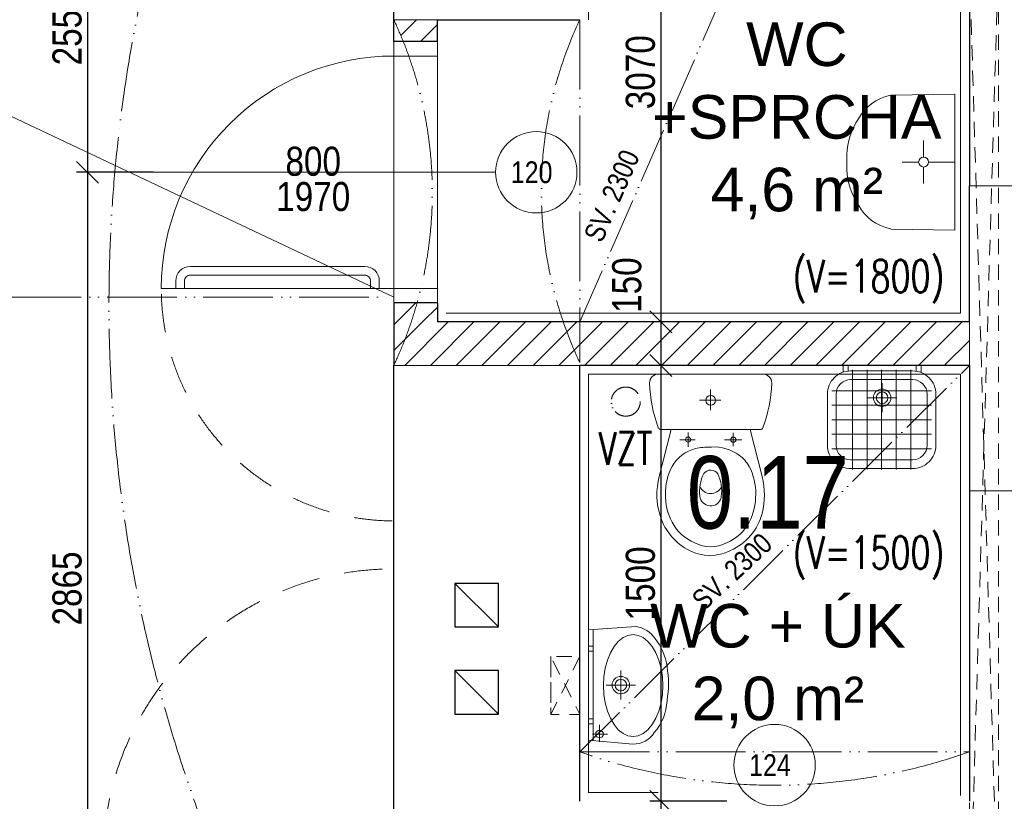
# Model space of a CAD drawing. Header units: millimetres. Extents: x -300958 to -108039, y 30118 to 292543.
# Tile 113 of 256: x -226290 to -222902, y 127265 to 129955. Entities that reach past the tile are written whole.
import ezdxf
from ezdxf.enums import TextEntityAlignment as Align

# ---------------------------------------------------------------- set-up
doc = ezdxf.new("R2010")
doc.units = ezdxf.units.MM
doc.header["$MEASUREMENT"] = 0
doc.linetypes.add('ACAD_ISO05W100', pattern=[33, 24, -3, 0, -3, 0, -3])
doc.linetypes.add('DGN Style 2', pattern=[879.857395, 527.914437, -351.942958])
doc.layers.get('0').update_dxf_attribs({"lineweight": 13})
doc.layers.get('Defpoints').update_dxf_attribs({"color": 3, "lineweight": 13})
for name, color, linetype, lineweight in [('dims', 7, 'Continuous', 9), ('dvere', 7, 'Continuous', 9), ('Materiály', 1, 'Continuous', 13), ('navrh', 1, 'Continuous', 9), ('obklad', 8, 'Continuous', 5), ('popis', 7, 'Continuous', 9), ('PSV', 7, 'Continuous', 13), ('rost', 6, 'Continuous', 0), ('tenka', 7, 'Continuous', 13), ('texts', 3, 'Continuous', 30), ('walls', 7, 'Continuous', 13), ('zarizovaky', 5, 'Continuous', 9), ('zařizovací předměty', 7, 'Continuous', 9)]:
    doc.layers.add(name, color=color, linetype=linetype, lineweight=lineweight)
doc.styles.add('GENERATED_STYLE_8', font='arial.ttf')
doc.styles.get("Standard").update_dxf_attribs({"font": 'txt.shx'})
doc.styles.add('STYLE-0', font='ARIALN.TTF')
doc.styles.add('Style-Arial', font='arial.ttf')
doc.dimstyles.new('arch', dxfattribs={"dimscale": 50, "dimtxt": 2.5, "dimasz": 2.5, "dimexe": 1.25, "dimexo": 0.9, "dimtad": 1, "dimdec": 0, "dimtxsty": 'STYLE-0', "dimblk": 'ARCHTICK', "dimcen": 2.5, "dimadec": 0, "dimazin": 0, "dimtfac": 1, "dimtdec": 0, "dimtmove": 2, "dimatfit": 3, "dimldrblk": 'ARCHTICK', "dimfxl": 0, "dimarcsym": 0})

# ---------------------------------------------------------------- blocks, each defined once
blk = doc.blocks.new('wc_kombi')
at = {"color": 0, "linetype": 'ByBlock', "lineweight": -2}
for p, q in [((0.1775, 0), (-0.1775, 0)), ((0.0002, -0.1237), (0.0002, -0.0524)), ((-0.0347, -0.0898), (0.0384, -0.0898)), ((-0.1356, -0.1907), (-0.1773, -0.3527)), ((-0.1706, -0.1907), (0.1706, -0.1907)), ((0.1357, -0.1907), (-0.1356, -0.1907)), ((-0.0778, -0.2013), (-0.0778, -0.2482)), ((0.0775, -0.2004), (0.0775, -0.2501)), ((0.1773, -0.3527), (0.1357, -0.1907)), ((-0.1078, -0.2257), (-0.0478, -0.2257)), ((0.0534, -0.2257), (0.106, -0.2257)), ((0.0013, -0.2508), (-0.0024, -0.2508)), ((-0.0366, -0.4251), (-0.0367, -0.4214))]:
    blk.add_line(p, q, dxfattribs=at)
for centre, radius in [((0, -0.0898), 0.0171), ((-0.0778, -0.2257), 0.00927), ((0.0775, -0.2252), 0.0089)]:
    blk.add_circle(centre, radius, dxfattribs=at)
for centre, radius, start, end in [((-0.1801, -0.0299), 0.03, 84.9385, 181.5621), ((0.1801, -0.0299), 0.03, 358.4383, 95.0618), ((0.2615, -0.0178), 0.4718, 181.5608, 200.6512), ((-0.2615, -0.0178), 0.4718, 339.3489, 358.4387), ((-0.1706, -0.1807), 0.01, 200.6489, 270.0028), ((0.1706, -0.1807), 0.01, 270, 339.3483), ((-0.0114, -0.3985), 0.148, 86.5055, 126.0101), ((0.006, -0.4465), 0.1958, 76.3604, 91.3715), ((0.0217, -0.3796), 0.1271, 29.404, 76.1254), ((-0.0104, -0.3911), 0.1427, 128.0842, 148.8348), ((0.0459, -0.4104), 0.2012, 152.4237, 180.8026), ((-0.0005, -0.3598), 0.0297, 36.344, 144.2662), ((-0.0371, -0.4083), 0.1924, 358.536, 28.2377), ((0.0816, -0.4165), 0.2666, 166.1457, 193.5616), ((0.1001, -0.402), 0.1382, 154.478, 188.0608), ((-0.0958, -0.404), 0.1343, 353.2317, 27.4086), ((-0.0653, -0.4139), 0.2501, 342.2461, 14.1632), ((-0.0006, -0.3697), 0.0413, 206.767, 336.409), ((0.0659, -0.4119), 0.2212, 180.3296, 206.1001), ((0, -0.4154), 0.0378, 194.8362, 353.2743), ((-0.0346, -0.4193), 0.19, 331.7361, 1.8342), ((0.013, -0.4271), 0.1975, 195.246, 245.7395), ((-0.019, -0.4276), 0.2019, 297.1495, 341.935), ((0.0046, -0.437), 0.1552, 207.7501, 247.4669), ((-0.0065, -0.4349), 0.1579, 292.8858, 331.8972), ((0.0025, -0.4644), 0.1593, 243.6726, 296.3274), ((0, -0.4814), 0.1131, 240.9792, 299.0208)]:
    blk.add_arc(centre, radius, start, end, dxfattribs=at)
blk = doc.blocks.new('umyvadlo_1')
at = {"layer": 'zařizovací předměty'}
for p, q in [((135306.9, 3682.7), (134839.2, 3677.7)), ((134839.2, 3677.7), (134845, 3457.2)), ((135074, 3590.2), (135073.1, 3680.2)), ((135306.9, 3682.7), (135305.9, 3462.1)), ((135057, 3572.8), (135000.3, 3572.2)), ((135091.4, 3573.2), (135148.1, 3573.8)), ((135074.4, 3555.8), (135075, 3499.1)), ((135103.2, 3309.4), (135050.9, 3308.9))]:
    blk.add_line(p, q, dxfattribs=at)
blk.add_arc((135074.2, 3573), 17.2, 180.6147766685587, 180.6147593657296, dxfattribs=at)
for centre, major_axis, start_param, end_param in [((134992.2, 3500.1), (-1.8, 169.1), 1.817828, 2.692319), ((135157.8, 3501.9), (-1.8, 169.1), 3.590866, 4.465357), ((135055.1, 3591.9), (-3, 283.1), 2.606109, 3.113176), ((135092.9, 3592.3), (-3, 283.1), 3.170009, 3.677076)]:
    blk.add_ellipse(centre, major_axis=major_axis, ratio=0.9, start_param=start_param, end_param=end_param, dxfattribs=at)
blk = doc.blocks.new('_ArchTick')
at = {"color": 0, "linetype": 'ByBlock', "flags": 128}
blk.add_lwpolyline([(-0.5, -0.5), (0.5, 0.5)], dxfattribs=at)
blk = doc.blocks.new('*D527')
at = {"layer": 'Defpoints', "color": 0, "linetype": 'Continuous'}
for p in [(-223782.3, 131985), (-224084, 128915), (-223782.3, 128915)]:
    blk.add_point(p, dxfattribs=at)
at = {"layer": 'dims', "color": 0, "linetype": 'Continuous', "lineweight": -2}
for p, q in [((-223857.3, 131985), (-224121.5, 131985)), ((-224084, 131985), (-224084, 128915)), ((-223857.3, 128915), (-224121.5, 128915))]:
    blk.add_line(p, q, dxfattribs=at)
at = {"layer": 'dims', "color": 0, "linetype": 'Continuous', "lineweight": -2, "xscale": 75, "yscale": 75, "zscale": 75}
for p, rotation in [((-224084, 131985), 90), ((-224084, 128915), 270)]:
    blk.add_blockref('_ArchTick', p, dxfattribs=dict(at, rotation=rotation))
at = {"layer": 'dims', "color": 0, "linetype": 'Continuous', "insert": (-224153.8, 129774.2), "char_height": 100, "attachment_point": 5, "rotation": 90, "style": 'STYLE-0'}
blk.add_mtext('3070', dxfattribs=at)
blk = doc.blocks.new('*D528')
at = {"layer": 'Defpoints', "color": 0, "linetype": 'Continuous'}
for p in [(-223782.3, 128765), (-224084, 127265), (-223782.3, 127265)]:
    blk.add_point(p, dxfattribs=at)
at = {"layer": 'dims', "color": 0, "linetype": 'Continuous', "lineweight": -2}
for p, q in [((-223857.3, 128765), (-224121.5, 128765)), ((-224084, 128765), (-224084, 127265)), ((-223857.3, 127265), (-224121.5, 127265))]:
    blk.add_line(p, q, dxfattribs=at)
at = {"layer": 'dims', "color": 0, "linetype": 'Continuous', "lineweight": -2, "xscale": 75, "yscale": 75, "zscale": 75}
for p, rotation in [((-224084, 128765), 90), ((-224084, 127265), 270)]:
    blk.add_blockref('_ArchTick', p, dxfattribs=dict(at, rotation=rotation))
at = {"layer": 'dims', "color": 0, "linetype": 'Continuous', "insert": (-224153.8, 128015), "char_height": 100, "attachment_point": 5, "rotation": 90, "style": 'STYLE-0'}
blk.add_mtext('1500', dxfattribs=at)
blk = doc.blocks.new('*D532')
at = {"layer": 'Defpoints', "color": 0, "linetype": 'Continuous'}
for p in [(-223782.3, 127265), (-224084, 127165), (-223782.3, 127165)]:
    blk.add_point(p, dxfattribs=at)
at = {"layer": 'dims', "color": 0, "linetype": 'Continuous', "lineweight": -2}
for p, q in [((-223857.3, 127265), (-224121.5, 127265)), ((-224084, 127265), (-224084, 127165)), ((-223857.3, 127165), (-224121.5, 127165))]:
    blk.add_line(p, q, dxfattribs=at)
at = {"layer": 'dims', "color": 0, "linetype": 'Continuous', "lineweight": -2, "xscale": 75, "yscale": 75, "zscale": 75}
for p, rotation in [((-224084, 127265), 90), ((-224084, 127165), 270)]:
    blk.add_blockref('_ArchTick', p, dxfattribs=dict(at, rotation=rotation))
at = {"layer": 'dims', "color": 0, "linetype": 'Continuous', "insert": (-224200.7, 127042.7), "char_height": 100, "attachment_point": 5, "rotation": 90, "style": 'STYLE-0'}
blk.add_mtext('100', dxfattribs=at)
blk = doc.blocks.new('*D533')
at = {"layer": 'Defpoints', "color": 0, "linetype": 'Continuous'}
for p in [(-223782.3, 128915), (-224084, 128765), (-223782.3, 128765)]:
    blk.add_point(p, dxfattribs=at)
at = {"layer": 'dims', "color": 0, "linetype": 'Continuous', "lineweight": -2}
for p, q in [((-223857.3, 128915), (-224121.5, 128915)), ((-224084, 128915), (-224084, 128765)), ((-223857.3, 128765), (-224121.5, 128765))]:
    blk.add_line(p, q, dxfattribs=at)
at = {"layer": 'dims', "color": 0, "linetype": 'Continuous', "lineweight": -2, "xscale": 75, "yscale": 75, "zscale": 75}
for p, rotation in [((-224084, 128915), 90), ((-224084, 128765), 270)]:
    blk.add_blockref('_ArchTick', p, dxfattribs=dict(at, rotation=rotation))
at = {"layer": 'dims', "color": 0, "linetype": 'Continuous', "insert": (-224200.7, 129041.5), "char_height": 100, "attachment_point": 5, "rotation": 90, "style": 'STYLE-0'}
blk.add_mtext('150', dxfattribs=at)
blk = doc.blocks.new('*D1452')
at = {"layer": 'Defpoints', "color": 0, "linetype": 'Continuous'}
for p in [(-225754.8, 131985), (-226056.5, 129430), (-225754.8, 129430)]:
    blk.add_point(p, dxfattribs=at)
at = {"layer": 'dims', "color": 0, "linetype": 'Continuous', "lineweight": -2}
for p, q in [((-225829.8, 131985), (-226094, 131985)), ((-226056.5, 131985), (-226056.5, 129430)), ((-225829.8, 129430), (-226094, 129430))]:
    blk.add_line(p, q, dxfattribs=at)
at = {"layer": 'dims', "color": 0, "linetype": 'Continuous', "lineweight": -2, "xscale": 75, "yscale": 75, "zscale": 75}
for p, rotation in [((-226056.5, 131985), 90), ((-226056.5, 129430), 270)]:
    blk.add_blockref('_ArchTick', p, dxfattribs=dict(at, rotation=rotation))
at = {"layer": 'dims', "color": 0, "linetype": 'Continuous', "insert": (-226126.3, 129925.1), "char_height": 100, "attachment_point": 5, "rotation": 90, "style": 'STYLE-0'}
blk.add_mtext('2555', dxfattribs=at)
blk = doc.blocks.new('*D1453')
at = {"layer": 'Defpoints', "color": 0, "linetype": 'Continuous'}
for p in [(-225754.8, 129430), (-226056.5, 126565), (-225754.8, 126565)]:
    blk.add_point(p, dxfattribs=at)
at = {"layer": 'dims', "color": 0, "linetype": 'Continuous', "lineweight": -2}
for p, q in [((-225829.8, 129430), (-226094, 129430)), ((-226056.5, 129430), (-226056.5, 126565)), ((-225829.8, 126565), (-226094, 126565))]:
    blk.add_line(p, q, dxfattribs=at)
at = {"layer": 'dims', "color": 0, "linetype": 'Continuous', "lineweight": -2, "xscale": 75, "yscale": 75, "zscale": 75}
for p, rotation in [((-226056.5, 129430), 90), ((-226056.5, 126565), 270)]:
    blk.add_blockref('_ArchTick', p, dxfattribs=dict(at, rotation=rotation))
at = {"layer": 'dims', "color": 0, "linetype": 'Continuous', "insert": (-226126.3, 127997.5), "char_height": 100, "attachment_point": 5, "rotation": 90, "style": 'STYLE-0'}
blk.add_mtext('2865', dxfattribs=at)

msp = doc.modelspace()

# ---------------------------------------------------------------- hatches: boundary and pattern name
at = {"layer": 'Materiály', "linetype": 'Continuous'}
h = msp.add_hatch(dxfattribs=at)
h.set_pattern_fill('ANSI31', color=256, scale=500, style=0)
edge = h.paths.add_edge_path()
edge.add_spline(control_points=[(-225002.6, 128765), (-224968.3, 128838.2), (-224942.6, 128915)], knot_values=[0.865605, 0.865605, 0.865605, 1, 1, 1], weights=[1, 0.98711, 0.977685], degree=2, periodic=0)
edge.add_line((-224942.6, 128915), (-225002.6, 128915))
edge.add_line((-225002.6, 128915), (-225002.6, 128765))
edge = h.paths.add_edge_path()
edge.add_line((-224362.6, 128765), (-223022.6, 128765))
edge.add_line((-223022.6, 128765), (-223022.6, 128915))
edge.add_line((-223022.6, 128915), (-224362.6, 128915))
edge.add_line((-224362.6, 128915), (-224362.6, 128775))
edge.add_arc((-223114.4, 129365), 1380.6, 199.0225, 205.2991, ccw=False)
edge.add_line((-224419.6, 128915), (-224942.6, 128915))
edge.add_spline(control_points=[(-224942.6, 128915), (-224968.3, 128838.2), (-225002.6, 128765)], knot_values=[0.865605, 0.865605, 0.865605, 1, 1, 1], weights=[0.977685, 0.98711, 1], degree=2, periodic=0)
edge.add_line((-225002.6, 128765), (-224362.6, 128765))
h.paths.add_polyline_path([(-224362.6, 128915), (-224419.6, 128915, 0.027393), (-224362.6, 128775)], flags=17)
h.paths.add_polyline_path([(-224970.1, 129880), (-224852.6, 129880), (-224852.6, 129955), (-225002.6, 129955), (-225002.3, 129954.5), (-225002.1, 129953.9), (-225001.8, 129953.4), (-225001.6, 129952.9), (-225001.4, 129952.3), (-225001.1, 129951.8), (-225000.9, 129951.3), (-225000.6, 129950.8), (-225000.4, 129950.2), (-225000.1, 129949.7), (-224999.9, 129949.2), (-224999.6, 129948.6), (-224999.4, 129948.1), (-224999.1, 129947.6), (-224998.9, 129947), (-224998.7, 129946.5), (-224998.4, 129946), (-224998.2, 129945.5), (-224997.9, 129944.9), (-224997.7, 129944.4), (-224997.4, 129943.9), (-224997.2, 129943.3), (-224996.9, 129942.8), (-224996.7, 129942.3), (-224996.5, 129941.7), (-224996.2, 129941.2), (-224996, 129940.7), (-224995.7, 129940.1), (-224995.5, 129939.6), (-224995.3, 129939.1), (-224995, 129938.5), (-224994.8, 129938), (-224994.5, 129937.5), (-224994.3, 129936.9), (-224994, 129936.4), (-224993.8, 129935.9), (-224993.6, 129935.3), (-224993.3, 129934.8), (-224993.1, 129934.3), (-224992.8, 129933.7), (-224992.6, 129933.2), (-224992.4, 129932.7), (-224992.1, 129932.1), (-224991.9, 129931.6), (-224991.6, 129931.1), (-224991.4, 129930.5), (-224991.2, 129930), (-224990.9, 129929.5), (-224990.7, 129928.9), (-224990.5, 129928.4), (-224990.2, 129927.8), (-224990, 129927.3), (-224989.7, 129926.8), (-224989.5, 129926.2), (-224989.3, 129925.7), (-224989, 129925.2), (-224988.8, 129924.6), (-224988.6, 129924.1), (-224988.3, 129923.6), (-224988.1, 129923), (-224987.9, 129922.5), (-224987.6, 129921.9), (-224987.4, 129921.4), (-224987.2, 129920.9), (-224986.9, 129920.3), (-224986.7, 129919.8), (-224986.4, 129919.3), (-224986.2, 129918.7), (-224986, 129918.2), (-224985.7, 129917.6), (-224985.5, 129917.1), (-224985.3, 129916.6), (-224985, 129916), (-224984.8, 129915.5), (-224984.6, 129914.9), (-224984.3, 129914.4), (-224984.1, 129913.9), (-224983.9, 129913.3), (-224983.7, 129912.8), (-224983.4, 129912.2), (-224983.2, 129911.7), (-224983, 129911.2), (-224982.7, 129910.6), (-224982.5, 129910.1), (-224982.3, 129909.5), (-224982, 129909), (-224981.8, 129908.5), (-224981.6, 129907.9), (-224981.3, 129907.4), (-224981.1, 129906.8), (-224980.9, 129906.3), (-224980.7, 129905.7), (-224980.4, 129905.2), (-224980.2, 129904.7), (-224980, 129904.1), (-224979.7, 129903.6), (-224979.5, 129903), (-224979.3, 129902.5), (-224979.1, 129901.9), (-224978.8, 129901.4), (-224978.6, 129900.9), (-224978.4, 129900.3), (-224978.2, 129899.8), (-224977.9, 129899.2), (-224977.7, 129898.7), (-224977.5, 129898.1), (-224977.2, 129897.6), (-224977, 129897.1), (-224976.8, 129896.5), (-224976.6, 129896), (-224976.3, 129895.4), (-224976.1, 129894.9), (-224975.9, 129894.3), (-224975.7, 129893.8), (-224975.4, 129893.2), (-224975.2, 129892.7), (-224975, 129892.1), (-224974.8, 129891.6), (-224974.6, 129891.1), (-224974.3, 129890.5), (-224974.1, 129890), (-224973.9, 129889.4), (-224973.7, 129888.9), (-224973.4, 129888.3), (-224973.2, 129887.8), (-224973, 129887.2), (-224972.8, 129886.7), (-224972.5, 129886.1), (-224972.3, 129885.6), (-224972.1, 129885), (-224971.9, 129884.5), (-224971.7, 129883.9), (-224971.4, 129883.4), (-224971.2, 129882.9), (-224971, 129882.3), (-224970.8, 129881.8), (-224970.6, 129881.2), (-224970.3, 129880.7), (-224970.1, 129880.1)])
h.paths.add_polyline_path([(-225002.6, 129955), (-224987.7, 129922.1), (-224987.9, 129922.5), (-224988.1, 129923), (-224988.3, 129923.6), (-224988.6, 129924.1), (-224988.8, 129924.6), (-224989, 129925.2), (-224989.3, 129925.7), (-224989.5, 129926.2), (-224989.7, 129926.8), (-224990, 129927.3), (-224990.2, 129927.8), (-224990.5, 129928.4), (-224990.7, 129928.9), (-224990.9, 129929.5), (-224991.2, 129930), (-224991.4, 129930.5), (-224991.6, 129931.1), (-224991.9, 129931.6), (-224992.1, 129932.1), (-224992.4, 129932.7), (-224992.6, 129933.2), (-224992.8, 129933.7), (-224993.1, 129934.3), (-224993.3, 129934.8), (-224993.6, 129935.3), (-224993.8, 129935.9), (-224994, 129936.4), (-224994.3, 129936.9), (-224994.5, 129937.5), (-224994.8, 129938), (-224995, 129938.5), (-224995.3, 129939.1), (-224995.5, 129939.6), (-224995.7, 129940.1), (-224996, 129940.7), (-224996.2, 129941.2), (-224996.5, 129941.7), (-224996.7, 129942.3), (-224996.9, 129942.8), (-224997.2, 129943.3), (-224997.4, 129943.9), (-224997.7, 129944.4), (-224997.9, 129944.9), (-224998.2, 129945.5), (-224998.4, 129946), (-224998.7, 129946.5), (-224998.9, 129947), (-224999.1, 129947.6), (-224999.4, 129948.1), (-224999.6, 129948.6), (-224999.9, 129949.2), (-225000.1, 129949.7), (-225000.4, 129950.2), (-225000.6, 129950.8), (-225000.9, 129951.3), (-225001.1, 129951.8), (-225001.4, 129952.3), (-225001.6, 129952.9), (-225001.8, 129953.4), (-225002.1, 129953.9), (-225002.3, 129954.5)])
h.paths.add_polyline_path([(-224987.7, 129922.1), (-224973.6, 129888.6), (-224973.7, 129888.9), (-224973.9, 129889.4), (-224974.1, 129890), (-224974.3, 129890.5), (-224974.6, 129891.1), (-224974.8, 129891.6), (-224975, 129892.1), (-224975.2, 129892.7), (-224975.4, 129893.2), (-224975.7, 129893.8), (-224975.9, 129894.3), (-224976.1, 129894.9), (-224976.3, 129895.4), (-224976.6, 129896), (-224976.8, 129896.5), (-224977, 129897.1), (-224977.2, 129897.6), (-224977.5, 129898.1), (-224977.7, 129898.7), (-224977.9, 129899.2), (-224978.2, 129899.8), (-224978.4, 129900.3), (-224978.6, 129900.9), (-224978.8, 129901.4), (-224979.1, 129901.9), (-224979.3, 129902.5), (-224979.5, 129903), (-224979.7, 129903.6), (-224980, 129904.1), (-224980.2, 129904.7), (-224980.4, 129905.2), (-224980.7, 129905.7), (-224980.9, 129906.3), (-224981.1, 129906.8), (-224981.3, 129907.4), (-224981.6, 129907.9), (-224981.8, 129908.5), (-224982, 129909), (-224982.3, 129909.5), (-224982.5, 129910.1), (-224982.7, 129910.6), (-224983, 129911.2), (-224983.2, 129911.7), (-224983.4, 129912.2), (-224983.7, 129912.8), (-224983.9, 129913.3), (-224984.1, 129913.9), (-224984.3, 129914.4), (-224984.6, 129914.9), (-224984.8, 129915.5), (-224985, 129916), (-224985.3, 129916.6), (-224985.5, 129917.1), (-224985.7, 129917.6), (-224986, 129918.2), (-224986.2, 129918.7), (-224986.4, 129919.3), (-224986.7, 129919.8), (-224986.9, 129920.3), (-224987.2, 129920.9), (-224987.4, 129921.4), (-224987.6, 129921.9)])
h.paths.add_polyline_path([(-224973.6, 129888.6), (-224960.2, 129854.7), (-224960.3, 129854.7), (-224960.5, 129855.3), (-224960.7, 129855.8), (-224960.9, 129856.4), (-224961.1, 129856.9), (-224961.3, 129857.5), (-224961.5, 129858.1), (-224961.7, 129858.6), (-224962, 129859.2), (-224962.2, 129859.7), (-224962.4, 129860.3), (-224962.6, 129860.8), (-224962.8, 129861.4), (-224963, 129861.9), (-224963.2, 129862.5), (-224963.4, 129863), (-224963.6, 129863.6), (-224963.9, 129864.1), (-224964.1, 129864.7), (-224964.3, 129865.2), (-224964.5, 129865.8), (-224964.7, 129866.3), (-224964.9, 129866.9), (-224965.1, 129867.5), (-224965.4, 129868), (-224965.6, 129868.6), (-224965.8, 129869.1), (-224966, 129869.7), (-224966.2, 129870.2), (-224966.4, 129870.8), (-224966.6, 129871.3), (-224966.9, 129871.9), (-224967.1, 129872.4), (-224967.3, 129873), (-224967.5, 129873.5), (-224967.7, 129874.1), (-224967.9, 129874.6), (-224968.2, 129875.2), (-224968.4, 129875.7), (-224968.6, 129876.3), (-224968.8, 129876.8), (-224969, 129877.4), (-224969.3, 129877.9), (-224969.5, 129878.5), (-224969.7, 129879), (-224969.9, 129879.6), (-224970.1, 129880.1), (-224970.3, 129880.7), (-224970.6, 129881.2), (-224970.8, 129881.8), (-224971, 129882.3), (-224971.2, 129882.9), (-224971.4, 129883.4), (-224971.7, 129883.9), (-224971.9, 129884.5), (-224972.1, 129885), (-224972.3, 129885.6), (-224972.5, 129886.1), (-224972.8, 129886.7), (-224973, 129887.2), (-224973.2, 129887.8), (-224973.4, 129888.3)])
h.paths.add_polyline_path([(-224947.8, 129820.1), (-224946, 129815), (-224946, 129815), (-224946.2, 129815.6), (-224946.4, 129816.1), (-224946.6, 129816.7), (-224946.8, 129817.2), (-224946.9, 129817.8), (-224947.1, 129818.4), (-224947.3, 129818.9), (-224947.5, 129819.5), (-224947.7, 129820.1)])
h.paths.add_polyline_path([(-224960.2, 129854.6), (-224947.8, 129820.2), (-224947.9, 129820.6), (-224948.1, 129821.2), (-224948.3, 129821.8), (-224948.5, 129822.3), (-224948.7, 129822.9), (-224948.9, 129823.4), (-224949.1, 129824), (-224949.3, 129824.6), (-224949.5, 129825.1), (-224949.7, 129825.7), (-224949.9, 129826.2), (-224950.1, 129826.8), (-224950.3, 129827.4), (-224950.5, 129827.9), (-224950.7, 129828.5), (-224950.9, 129829.1), (-224951.1, 129829.6), (-224951.3, 129830.2), (-224951.5, 129830.7), (-224951.7, 129831.3), (-224951.9, 129831.9), (-224952.1, 129832.4), (-224952.3, 129833), (-224952.5, 129833.5), (-224952.7, 129834.1), (-224952.9, 129834.7), (-224953.1, 129835.2), (-224953.3, 129835.8), (-224953.5, 129836.3), (-224953.7, 129836.9), (-224953.9, 129837.5), (-224954.1, 129838), (-224954.3, 129838.6), (-224954.5, 129839.1), (-224954.7, 129839.7), (-224954.9, 129840.2), (-224955.1, 129840.8), (-224955.3, 129841.4), (-224955.5, 129841.9), (-224955.7, 129842.5), (-224955.9, 129843), (-224956.1, 129843.6), (-224956.3, 129844.2), (-224956.5, 129844.7), (-224956.7, 129845.3), (-224957, 129845.8), (-224957.2, 129846.4), (-224957.4, 129846.9), (-224957.6, 129847.5), (-224957.8, 129848.1), (-224958, 129848.6), (-224958.2, 129849.2), (-224958.4, 129849.7), (-224958.6, 129850.3), (-224958.8, 129850.8), (-224959, 129851.4), (-224959.2, 129851.9), (-224959.4, 129852.5), (-224959.6, 129853.1), (-224959.9, 129853.6), (-224960.1, 129854.2)])
h = msp.add_hatch(dxfattribs=at)
h.set_pattern_fill('ANSI31', color=256, scale=500, style=0)
edge = h.paths.add_edge_path()
edge.add_spline(control_points=[(-224942.6, 128915), (-224931.8, 128947.2), (-224922.6, 128980)], knot_values=[0.809897, 0.809897, 0.809897, 0.865605, 0.865605, 0.865605], weights=[0.977685, 0.973778, 0.970466], degree=2, periodic=0)
edge.add_line((-224922.6, 128980), (-225002.6, 128980))
edge.add_line((-225002.6, 128980), (-225002.6, 128915))
edge.add_line((-225002.6, 128915), (-224942.6, 128915))
edge = h.paths.add_edge_path(flags=17)
edge.add_line((-224852.6, 128980), (-224922.6, 128980))
edge.add_spline(control_points=[(-224922.6, 128980), (-224931.8, 128947.2), (-224942.6, 128915)], knot_values=[0.809897, 0.809897, 0.809897, 0.865605, 0.865605, 0.865605], weights=[0.970466, 0.973778, 0.977685], degree=2, periodic=0)
edge.add_line((-224942.6, 128915), (-224852.6, 128915))
edge.add_line((-224852.6, 128915), (-224852.6, 128980))

# ---------------------------------------------------------------- linework, layer by layer
at = {"layer": 'dvere', "linetype": 'Continuous'}
for p, q in [((-224852.6, 129880), (-225002.6, 129880)), ((-224852.6, 129830), (-225002.6, 129830)), ((-224652.6, 129430), (-225839.9, 129430)), ((-225002.6, 129030), (-224852.6, 129030))]:
    msp.add_line(p, q, dxfattribs=at)
at = {"layer": 'dvere', "linetype": 'Continuous', "flags": 128}
msp.add_lwpolyline([(-225002.6, 129030), (-225802.6, 129030), (-225002.6, 129030), (-225802.6, 129030, -0.414214), (-225002.6, 129830)], format="xyb", dxfattribs=at)
at = {"layer": 'dvere', "linetype": 'DGN Style 2', "ltscale": 0.25, "flags": 128}
for points in [[(-225002.6, 129030), (-225802.6, 129030), (-225002.6, 129030), (-225802.6, 129030, 0.414214), (-225002.6, 128230)], [(-225002.6, 127065), (-226002.6, 127065), (-225002.6, 127065), (-226002.6, 127065, -0.414087), (-225002.6, 128065)]]:
    msp.add_lwpolyline(points, format="xyb", dxfattribs=at)
at = {"layer": 'navrh', "linetype": 'Continuous', "lineweight": 30}
for p, q in [((-225002.6, 129880), (-225002.6, 129955)), ((-224852.6, 129880), (-224852.6, 129955)), ((-224852.6, 129880), (-225002.6, 129880)), ((-225002.6, 128980), (-225002.6, 128765)), ((-224852.6, 128980), (-225002.6, 128980)), ((-224852.6, 128980), (-224852.6, 128915)), ((-223022.6, 128915), (-224852.6, 128915)), ((-223022.6, 128765), (-224362.6, 128765))]:
    msp.add_line(p, q, dxfattribs=at)
at = {"layer": 'obklad', "linetype": 'Continuous'}
for p, q in [((-223052.6, 128945), (-224822.6, 128945)), ((-223052.6, 128735), (-224332.6, 128735)), ((-224332.6, 128735), (-224332.6, 127295)), ((-223052.6, 128735), (-223052.6, 127285)), ((-224332.6, 127295), (-224092.6, 127295))]:
    msp.add_line(p, q, dxfattribs=at)
at = {"layer": 'obklad', "linetype": 'Continuous', "flags": 128}
msp.add_lwpolyline([(-223052.6, 128945), (-223052.6, 131955), (-224332.6, 131955), (-224332.6, 129955)], dxfattribs=at)
at = {"layer": 'PSV', "linetype": 'Continuous', "lineweight": 0}
for centre in [(-224512.5, 129430), (-223692.6, 127389.4)]:
    msp.add_circle(centre, 140.1, dxfattribs=at)
at = {"layer": 'rost', "linetype": 'ACAD_ISO05W100', "lineweight": 0, "ltscale": 8}
for p, q in [((-224362.6, 128915), (-223022.6, 131985)), ((-224362.6, 127435), (-223022.6, 128765))]:
    msp.add_line(p, q, dxfattribs=at)
at = {"layer": 'tenka', "linetype": 'Continuous'}
for p, q in [((-224852.6, 129955), (-225002.6, 129955)), ((-225002.6, 129880), (-225002.6, 128980)), ((-224852.6, 128980), (-224852.6, 129880)), ((-223022.6, 128765), (-223022.6, 128915)), ((-225002.6, 128765), (-224362.6, 128765))]:
    msp.add_line(p, q, dxfattribs=at)
at = {"layer": 'tenka', "linetype": 'ACAD_ISO05W100', "ltscale": 10}
for p, q in [((-224362.6, 129955), (-224362.6, 128775)), ((-224362.6, 127435), (-223022.6, 127435))]:
    msp.add_line(p, q, dxfattribs=at)
at = {"layer": 'tenka', "linetype": 'DGN Style 2'}
for p, q in [((-222872.6, 129383.6), (-223022.6, 129383.6)), ((-222872.6, 128333.6), (-223022.6, 128333.6))]:
    msp.add_line(p, q, dxfattribs=at)
at = {"layer": 'tenka', "linetype": 'DGN Style 2', "ltscale": 0.1, "flags": 128}
for points in [[(-223022.6, 132085), (-223022.6, 126795), (-222922.6, 126795), (-222922.6, 132085)], [(-224462.6, 127763.4), (-224462.6, 127563.4), (-224362.6, 127563.4), (-224362.6, 127763.4)]]:
    msp.add_lwpolyline(points, close=True, dxfattribs=at)
at = {"layer": 'tenka', "linetype": 'ACAD_ISO05W100', "ltscale": 10, "flags": 128}
for points in [[(-225002.6, 131985, 0.325581), (-225002.6, 125965)], [(-224362.6, 129955, 0.224435), (-224362.6, 128775)], [(-223022.6, 127435, -0.171111), (-224362.6, 127435)]]:
    msp.add_lwpolyline(points, format="xyb", dxfattribs=at)
at = {"layer": 'tenka', "linetype": 'DGN Style 2', "ltscale": 0.1, "flags": 128}
for points in [[(-222922.6, 130165), (-223022.6, 126795), (-223022.6, 130165), (-222922.6, 126795)], [(-224362.6, 127763.4), (-224462.6, 127563.4), (-224462.6, 127763.4), (-224362.6, 127563.4)]]:
    msp.add_lwpolyline(points, dxfattribs=at)
at = {"layer": 'tenka', "linetype": 'Continuous', "flags": 128}
msp.add_lwpolyline([(-226927.6, 129910), (-225002.6, 129000)], dxfattribs=at)
at = {"layer": 'tenka', "linetype": 'ACAD_ISO05W100', "ltscale": 10}
msp.add_rational_spline([(-225002.6, 129955), (-224723.7, 129360), (-225002.6, 128765)], [1, 0.904089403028, 1], degree=2, dxfattribs=at)
at = {"layer": 'walls', "linetype": 'Continuous', "lineweight": 30}
for p, q in [((-223022.6, 131985), (-223022.6, 129383.6)), ((-224852.6, 129955), (-224362.6, 129955)), ((-223022.6, 128915), (-223022.6, 129383.6)), ((-224362.6, 128915), (-224512.6, 128915)), ((-225002.6, 127165), (-225002.6, 128765)), ((-224362.6, 127265), (-224362.6, 128765)), ((-223022.6, 128765), (-223022.6, 127265)), ((-224792.6, 128015), (-224642.6, 127865)), ((-224792.6, 127715), (-224642.6, 127565))]:
    msp.add_line(p, q, dxfattribs=at)
at = {"layer": 'walls', "linetype": 'Continuous', "lineweight": 30, "flags": 128}
for points in [[(-225002.6, 129955), (-225002.6, 131985)], [(-225002.6, 128765), (-225002.6, 128765)]]:
    msp.add_lwpolyline(points, dxfattribs=at)
for points in [[(-224642.6, 127865), (-224642.6, 128015), (-224792.6, 128015), (-224792.6, 127865)], [(-224642.6, 127565), (-224642.6, 127715), (-224792.6, 127715), (-224792.6, 127565)]]:
    msp.add_lwpolyline(points, close=True, dxfattribs=at)
at = {"layer": 'zarizovaky', "linetype": 'Continuous', "lineweight": 0, "flags": 128}
for points in [[(-225052.6, 129030.9), (-225052.6, 129055.9, 0.414214), (-225102.6, 129105.9), (-225702.6, 129105.9, 0.414214), (-225752.6, 129055.9), (-225752.6, 129030), (-225752.6, 129030)], [(-225082.6, 129030.9), (-225082.6, 129055.9, 0.414214), (-225102.6, 129075.9), (-225702.6, 129075.9, 0.414214), (-225722.6, 129055.9), (-225722.6, 129030)]]:
    msp.add_lwpolyline(points, format="xyb", dxfattribs=at)
at = {"layer": 'zařizovací předměty', "linetype": 'ACAD_ISO05W100', "ltscale": 10}
msp.add_line((-232592.6, 129000), (-225002.6, 129000), dxfattribs=at)
at = {"layer": 'zařizovací předměty', "linetype": 'ByBlock'}
for p, q in [((-223456.5, 128765), (-223456.5, 128742.1)), ((-223188.7, 128765), (-223456.5, 128765)), ((-223439.2, 128765), (-223439.2, 128745.8)), ((-223205.9, 128765), (-223205.9, 128745.4)), ((-223188.7, 128765), (-223188.7, 128740.8)), ((-223322.6, 128703.9), (-223322.6, 128603.9)), ((-223272.6, 128653.9), (-223372.6, 128653.9)), ((-224316.5, 127856.1), (-224316.5, 127473.6)), ((-224332.6, 127798.9), (-224316.5, 127798.9)), ((-224332.6, 127781.6), (-224316.5, 127781.6)), ((-224221.5, 127715), (-224221.5, 127615)), ((-224271.5, 127665), (-224171.5, 127665)), ((-224332.6, 127548.3), (-224316.5, 127548.3)), ((-224332.6, 127531.1), (-224316.5, 127531.1)), ((-224295, 127469.5), (-224295, 127527.8)), ((-224318.7, 127496.5), (-224266.9, 127496.5))]:
    msp.add_line(p, q, dxfattribs=at)
at = {"layer": 'zařizovací předměty', "linetype": 'Continuous'}
for p, q in [((-223424.4, 128749.8), (-223424.4, 128406.7)), ((-223374.4, 128749.8), (-223374.4, 128406.7)), ((-223324.4, 128749.8), (-223324.4, 128406.7)), ((-223274.4, 128749.8), (-223274.4, 128406.7)), ((-223224.4, 128749.8), (-223224.4, 128406.7)), ((-223152.9, 128678.2), (-223495.9, 128678.2)), ((-223152.9, 128628.2), (-223495.9, 128628.2)), ((-223152.9, 128578.2), (-223495.9, 128578.2)), ((-223152.9, 128528.2), (-223495.9, 128528.2)), ((-223152.9, 128478.2), (-223495.9, 128478.2))]:
    msp.add_line(p, q, dxfattribs=at)
at = {"layer": 'zařizovací předměty', "linetype": 'ByBlock'}
for points in [[(-223217.9, 128746.3), (-223430.9, 128746.3, 0.414214), (-223510.9, 128666.3), (-223510.9, 128490.1, 0.414214), (-223430.9, 128410.1), (-223217.9, 128410.1, 0.414214), (-223137.9, 128490.1), (-223137.9, 128666.3, 0.414214)], [(-223217.9, 128716.3), (-223430.9, 128716.3, 0.414214), (-223480.9, 128666.3), (-223480.9, 128490.1, 0.414214), (-223430.9, 128440.1), (-223217.9, 128440.1, 0.414214), (-223167.9, 128490.1), (-223167.9, 128666.3, 0.414214)], [(-224332.6, 127855), (-224169.2, 127866.9, -0.206315), (-224104.2, 127825.9, -0.131058), (-224062.7, 127728.7, -0.084511), (-224062.7, 127611, -0.173487), (-224106.4, 127502, -0.27073), (-224180.4, 127462), (-224332.6, 127475)]]:
    msp.add_lwpolyline(points, format="xyb", close=True, dxfattribs=at)
msp.add_lwpolyline([(-224179.3, 127488), (-224197, 127490.6), (-224214.1, 127498.5), (-224230.2, 127511.5), (-224244.8, 127529), (-224257.4, 127550.6), (-224267.5, 127575.7), (-224275.1, 127603.4), (-224279.7, 127632.9), (-224281.2, 127663.4), (-224279.7, 127693.9), (-224275.1, 127723.4), (-224267.5, 127751.1), (-224257.4, 127776.2), (-224244.8, 127797.8), (-224230.2, 127815.4), (-224214.1, 127828.3), (-224197, 127836.2), (-224179.3, 127838.9), (-224161.5, 127836.2), (-224144.4, 127828.3), (-224128.3, 127815.4), (-224113.7, 127797.8), (-224101.1, 127776.2), (-224091, 127751.1), (-224083.4, 127723.4), (-224078.8, 127693.9), (-224077.3, 127663.4), (-224078.8, 127632.9), (-224083.4, 127603.4), (-224091, 127575.7), (-224101.1, 127550.6), (-224113.7, 127529), (-224128.3, 127511.5), (-224144.4, 127498.5), (-224161.5, 127490.6), (-224179.3, 127488)], close=True, dxfattribs=at)
at = {"layer": 'zařizovací předměty', "linetype": 'ACAD_ISO05W100', "lineweight": 0, "ltscale": 5}
msp.add_circle((-224204.6, 128640.5), 50, dxfattribs=at)
at = {"layer": 'zařizovací předměty', "linetype": 'ByBlock'}
for centre, radius in [((-223322.6, 128653.9), 30), ((-223322.6, 128653.9), 20), ((-224221.5, 127665), 30), ((-224221.5, 127665), 20), ((-224295, 127496.5), 13.1)]:
    msp.add_circle(centre, radius, dxfattribs=at)

# ---------------------------------------------------------------- block references
at = {"layer": 'zařizovací předměty', "linetype": 'Continuous', "lineweight": 0, "rotation": 269.3852406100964}
msp.add_blockref('umyvadlo_1', (-225303.3, 264569.8), dxfattribs=at)
at = {"layer": 'zařizovací předměty', "linetype": 'Continuous', "extrusion": (0, 0, -1), "xscale": 1000, "yscale": 1000, "zscale": 1000}
msp.add_blockref('wc_kombi', (223912.6, 128735), dxfattribs=at)

# ---------------------------------------------------------------- texts
at = {"layer": 'dvere', "linetype": 'Continuous', "insert": (-225279.9, 129406.4), "char_height": 100, "attachment_point": 5, "line_spacing_factor": 0.72871, "style": 'STYLE-0'}
msp.add_mtext('800\\P1970', dxfattribs=at)
at = {"layer": 'obklad', "linetype": 'Continuous', "char_height": 112, "attachment_point": 4, "rotation": 0.0012, "line_spacing_factor": 0.765173, "style": 'Style-Arial'}
for s, insert in [('\\A1;{\\Fromans|c238;\\W0.7143; \\P(V=1800)}', (-223629.8, 129125.3)), ('\\A1;{\\Fromans|c238;\\W0.7143; \\P(V=1500)}', (-223629.8, 128174))]:
    msp.add_mtext(s, dxfattribs=dict(at, insert=insert))
at = {"layer": 'popis', "linetype": 'Continuous', "lineweight": 0, "char_height": 150, "width": 1303.837, "attachment_point": 2, "style": 'GENERATED_STYLE_8'}
for s, insert in [('WC +SPRCHA\\P4,6 m²', (-223616.1, 129945.5)), ('WC + ÚK\\P2,0 m²', (-223681.3, 127944.2))]:
    msp.add_mtext(s, dxfattribs=dict(at, insert=insert))
at = {"layer": 'PSV', "linetype": 'Continuous', "lineweight": 0, "style": 'STYLE-0'}
for s, p in [('120', (-224528.5, 129430)), ('124', (-223708.5, 127389.4))]:
    msp.add_text(s, height=75, dxfattribs=at).set_placement(p, align=Align.MIDDLE_CENTER)
at = {"layer": 'rost', "linetype": 'Continuous', "lineweight": 0, "char_height": 70, "width": 639.887, "attachment_point": 1, "style": 'STYLE-0'}
for insert, rotation in [((-224351.1, 129211.9), 66.4255), ((-223983.7, 127969.1), 42.9784)]:
    msp.add_mtext('SV. 2300', dxfattribs=dict(at, insert=insert, rotation=rotation))
at = {"layer": 'texts', "linetype": 'Continuous', "lineweight": 0, "insert": (-223715.8, 128326.5), "char_height": 250, "attachment_point": 5, "line_spacing_factor": 0.722892}
msp.add_mtext('\\fArial Narrow|b0|i0|c238|p39;0.17', dxfattribs=at)
at = {"layer": 'zařizovací předměty', "linetype": 'Continuous', "insert": (-224297.7, 128479.4), "char_height": 112, "attachment_point": 4, "rotation": 0.0012, "line_spacing_factor": 0.765173, "style": 'Style-Arial'}
msp.add_mtext('{\\Fromans|c238;\\W0.71429;VZT}', dxfattribs=at)

# ---------------------------------------------------------------- dimensions: what is measured, and where the dimension line sits
at = {"layer": 'dims', "linetype": 'Continuous'}
for base, p1, p2, picture, middle in [((-226056.5, 129430), (-225754.8, 131985), (-225754.8, 129430), '*D1452', (-226126.3, 129925.1)), ((-224084, 128915), (-223782.3, 131985), (-223782.3, 128915), '*D527', (-224153.8, 129774.2)), ((-224084, 128765), (-223782.3, 128915), (-223782.3, 128765), '*D533', (-224200.7, 129041.5)), ((-224084, 127165), (-223782.3, 127265), (-223782.3, 127165), '*D532', (-224200.7, 127042.7))]:
    dim = msp.add_linear_dim(base=base, p1=p1, p2=p2, angle=270, dimstyle='arch', override={"dimtxt": 2, "dimasz": 1.5, "dimexe": 0.75, "dimexo": 1.5, "dimgap": 0.375, "dimcen": 0.05}, dxfattribs=at)
    dim.commit()
    dim.dimension.update_dxf_attribs({"geometry": picture, "text_midpoint": middle, "dimtype": 160})
for base, p1, p2, picture, middle in [((-226056.5, 126565), (-225754.8, 129430), (-225754.8, 126565), '*D1453', (-226126.3, 127997.5)), ((-224084, 127265), (-223782.3, 128765), (-223782.3, 127265), '*D528', (-224153.8, 128015))]:
    dim = msp.add_linear_dim(base=base, p1=p1, p2=p2, angle=270, dimstyle='arch', override={"dimtxt": 2, "dimasz": 1.5, "dimexe": 0.75, "dimexo": 1.5, "dimgap": 0.375, "dimcen": 0.05}, dxfattribs=at)
    dim.commit()
    dim.dimension.update_dxf_attribs({"geometry": picture, "text_midpoint": middle})

doc.saveas('drawing.dxf')
